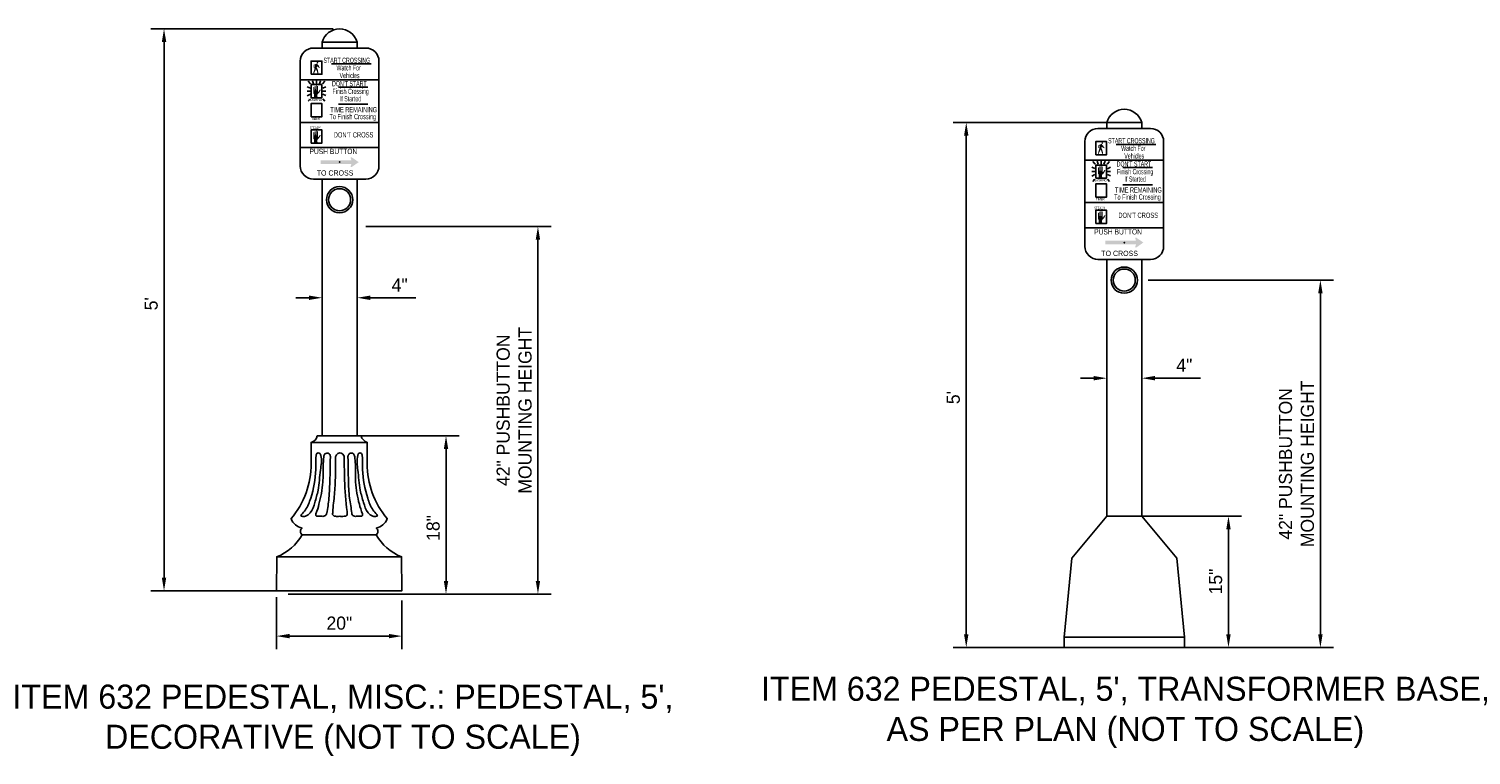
# Model space of a CAD drawing. Header units: feet. Extents: x -163 to 269, y -140 to 167.
# Tile 7 of 7: x 255 to 269, y 25 to 32. Entities that reach past the tile are written whole.
import ezdxf
from ezdxf.enums import TextEntityAlignment as Align

# ---------------------------------------------------------------- set-up
doc = ezdxf.new("R2010")
doc.units = ezdxf.units.FT
doc.header["$MEASUREMENT"] = 0
for name, color, linetype in [('SH_Data', 7, 'Continuous'), ('SHEET', 7, 'Continuous'), ('text', 9, 'Continuous')]:
    doc.layers.add(name, color=color, linetype=linetype)
doc.styles.add('OL100', font='arial.ttf', dxfattribs={"height": 0.1})
doc.styles.get("Standard").update_dxf_attribs({"font": 'arial.ttf'})
doc.styles.add('Style-ISO_FONTLEFT', font='ISO_FONTLEFT.shx')
doc.dimstyles.new('COEC', dxfattribs={"dimscale": 13.9, "dimtxt": 0.18, "dimasz": 0.18, "dimexe": 0.18, "dimexo": 0.0625, "dimgap": 0.09, "dimtad": 1, "dimzin": 0, "dimdsep": 46, "dimtxsty": 'Standard', "dimcen": 0.09, "dimclrd": 256, "dimclre": 256, "dimclrt": 256, "dimaunit": 1, "dimadec": 4, "dimazin": 0, "dimtfac": 1, "dimtofl": 0, "dimtmove": 0, "dimatfit": 3, "dimfxl": 1, "dimtolj": 1, "dimtzin": 0, "dimlwd": -1, "dimlwe": -1, "dimarcsym": 0})

# ---------------------------------------------------------------- blocks, each defined once
blk = doc.blocks.new('*D957')
at = {"layer": 'Defpoints', "color": 0, "transparency": 16777216}
for p in [(258.333, 32.128), (256.662, 26.775), (258.329, 26.775)]:
    blk.add_point(p, dxfattribs=at)
at = {"layer": 'SH_Data', "transparency": 16777216}
for p, q in [((258.271, 32.128), (256.537, 32.128)), ((256.662, 32.003), (256.662, 26.9)), ((258.267, 26.775), (256.537, 26.775))]:
    blk.add_line(p, q, dxfattribs=at)
for points in [[(256.641, 32.003), (256.683, 32.003), (256.662, 32.128)], [(256.641, 26.9), (256.683, 26.9), (256.662, 26.775)]]:
    blk.add_solid(points, dxfattribs=at)
at = {"layer": 'SH_Data', "transparency": 16777216, "insert": (256.54, 29.509), "char_height": 0.125, "attachment_point": 5, "rotation": 90}
blk.add_mtext("\\A1;{\\Ffont31|c0;5'}", dxfattribs=at)
blk = doc.blocks.new('*D958')
at = {"layer": 'Defpoints', "color": 0, "transparency": 16777216}
for p in [(258.521, 30.244), (258.927, 26.744), (260.221, 26.744)]:
    blk.add_point(p, dxfattribs=at)
at = {"layer": 'SH_Data', "transparency": 16777216}
for p, q in [((258.583, 30.244), (260.346, 30.244)), ((260.221, 30.119), (260.221, 26.869)), ((258.99, 26.744), (260.346, 26.744))]:
    blk.add_line(p, q, dxfattribs=at)
for points in [[(260.2, 30.119), (260.242, 30.119), (260.221, 30.244)], [(260.2, 26.869), (260.242, 26.869), (260.221, 26.744)]]:
    blk.add_solid(points, dxfattribs=at)
at = {"layer": 'SH_Data', "transparency": 16777216, "insert": (259.995, 28.494), "char_height": 0.125, "width": 2.07342, "attachment_point": 5, "rotation": 90}
blk.add_mtext('\\A1;{\\Ffont31|c0;42" PUSHBUTTON MOUNTING HEIGHT}', dxfattribs=at)
blk = doc.blocks.new('*D959')
at = {"layer": 'Defpoints', "color": 0, "transparency": 16777216}
for p in [(258.5, 29.566), (258.167, 29.357), (258.5, 29.357)]:
    blk.add_point(p, dxfattribs=at)
at = {"layer": 'SH_Data', "transparency": 16777216}
for p, q in [((258.167, 29.419), (258.167, 29.691)), ((258.5, 29.419), (258.5, 29.691)), ((258.042, 29.566), (257.917, 29.566)), ((258.625, 29.566), (259.06, 29.566))]:
    blk.add_line(p, q, dxfattribs=at)
for points in [[(258.042, 29.587), (258.042, 29.545), (258.167, 29.566)], [(258.625, 29.587), (258.625, 29.545), (258.5, 29.566)]]:
    blk.add_solid(points, dxfattribs=at)
at = {"layer": 'SH_Data', "transparency": 16777216, "insert": (258.905, 29.688), "char_height": 0.125, "attachment_point": 5}
blk.add_mtext('\\A1;{\\Ffont31|c0;4"}', dxfattribs=at)
blk = doc.blocks.new('*D960')
at = {"layer": 'Defpoints', "color": 0, "transparency": 16777216}
for p in [(258.188, 28.25), (257.781, 26.744), (259.346, 26.744)]:
    blk.add_point(p, dxfattribs=at)
at = {"layer": 'SH_Data', "transparency": 16777216}
for p, q in [((258.25, 28.25), (259.471, 28.25)), ((259.346, 28.125), (259.346, 26.869)), ((257.844, 26.744), (259.471, 26.744))]:
    blk.add_line(p, q, dxfattribs=at)
for points in [[(259.325, 28.125), (259.367, 28.125), (259.346, 28.25)], [(259.325, 26.869), (259.367, 26.869), (259.346, 26.744)]]:
    blk.add_solid(points, dxfattribs=at)
at = {"layer": 'SH_Data', "transparency": 16777216, "insert": (259.224, 27.373), "char_height": 0.125, "attachment_point": 5, "rotation": 90}
blk.add_mtext('\\A1;{\\Ffont31|c0;18"}', dxfattribs=at)
blk = doc.blocks.new('*D961')
at = {"layer": 'Defpoints', "color": 0, "transparency": 16777216}
for p in [(257.732, 26.775), (258.927, 26.744), (257.732, 26.343)]:
    blk.add_point(p, dxfattribs=at)
at = {"layer": 'SH_Data', "transparency": 16777216}
for p, q in [((257.732, 26.713), (257.732, 26.218)), ((258.927, 26.682), (258.927, 26.218)), ((258.802, 26.343), (257.857, 26.343))]:
    blk.add_line(p, q, dxfattribs=at)
for points in [[(257.857, 26.364), (257.857, 26.322), (257.732, 26.343)], [(258.802, 26.364), (258.802, 26.322), (258.927, 26.343)]]:
    blk.add_solid(points, dxfattribs=at)
at = {"layer": 'SH_Data', "transparency": 16777216, "insert": (258.331, 26.466), "char_height": 0.125, "attachment_point": 5}
blk.add_mtext('\\A1;{\\Ffont31|c0;20"}', dxfattribs=at)
blk = doc.blocks.new('*D962')
at = {"layer": 'Defpoints', "color": 0, "transparency": 16777216}
for p in [(265.969, 31.234), (264.298, 26.234), (266.375, 26.234)]:
    blk.add_point(p, dxfattribs=at)
at = {"layer": 'SHEET', "transparency": 16777216}
for p, q in [((265.906, 31.234), (264.173, 31.234)), ((264.298, 31.109), (264.298, 26.359)), ((266.313, 26.234), (264.173, 26.234))]:
    blk.add_line(p, q, dxfattribs=at)
for points in [[(264.277, 31.109), (264.319, 31.109), (264.298, 31.234)], [(264.277, 26.359), (264.319, 26.359), (264.298, 26.234)]]:
    blk.add_solid(points, dxfattribs=at)
at = {"layer": 'SHEET', "transparency": 16777216, "insert": (264.175, 28.615), "char_height": 0.125, "attachment_point": 5, "rotation": 90}
blk.add_mtext("\\A1;{\\Ffont31|c0;5'}", dxfattribs=at)
blk = doc.blocks.new('*D963')
at = {"layer": 'Defpoints', "color": 0, "transparency": 16777216}
for p in [(265.969, 29.734), (266.375, 26.234), (267.669, 26.234)]:
    blk.add_point(p, dxfattribs=at)
at = {"layer": 'SHEET', "transparency": 16777216}
for p, q in [((266.031, 29.734), (267.794, 29.734)), ((267.669, 29.609), (267.669, 26.359)), ((266.438, 26.234), (267.794, 26.234))]:
    blk.add_line(p, q, dxfattribs=at)
for points in [[(267.648, 29.609), (267.69, 29.609), (267.669, 29.734)], [(267.648, 26.359), (267.69, 26.359), (267.669, 26.234)]]:
    blk.add_solid(points, dxfattribs=at)
at = {"layer": 'SHEET', "transparency": 16777216, "insert": (267.442, 27.984), "char_height": 0.125, "width": 2.07342, "attachment_point": 5, "rotation": 90}
blk.add_mtext('\\A1;{\\Ffont31|c0;42" PUSHBUTTON MOUNTING HEIGHT}', dxfattribs=at)
blk = doc.blocks.new('*D964')
at = {"layer": 'Defpoints', "color": 0, "transparency": 16777216}
for p in [(265.969, 28.8), (265.636, 28.591), (265.969, 28.591)]:
    blk.add_point(p, dxfattribs=at)
at = {"layer": 'SHEET', "transparency": 16777216}
for p, q in [((265.636, 28.653), (265.636, 28.925)), ((265.969, 28.653), (265.969, 28.925)), ((265.511, 28.8), (265.386, 28.8)), ((266.094, 28.8), (266.529, 28.8))]:
    blk.add_line(p, q, dxfattribs=at)
for points in [[(265.511, 28.821), (265.511, 28.779), (265.636, 28.8)], [(266.094, 28.821), (266.094, 28.779), (265.969, 28.8)]]:
    blk.add_solid(points, dxfattribs=at)
at = {"layer": 'SHEET', "transparency": 16777216, "insert": (266.374, 28.923), "char_height": 0.125, "attachment_point": 5}
blk.add_mtext('\\A1;{\\Ffont31|c0;4"}', dxfattribs=at)
blk = doc.blocks.new('*D965')
at = {"layer": 'Defpoints', "color": 0, "transparency": 16777216}
for p in [(265.636, 27.484), (265.229, 26.234), (266.794, 26.234)]:
    blk.add_point(p, dxfattribs=at)
at = {"layer": 'SHEET', "transparency": 16777216}
for p, q in [((265.698, 27.484), (266.919, 27.484)), ((266.794, 27.359), (266.794, 26.359)), ((265.292, 26.234), (266.919, 26.234))]:
    blk.add_line(p, q, dxfattribs=at)
for points in [[(266.773, 27.359), (266.815, 27.359), (266.794, 27.484)], [(266.773, 26.359), (266.815, 26.359), (266.794, 26.234)]]:
    blk.add_solid(points, dxfattribs=at)
at = {"layer": 'SHEET', "transparency": 16777216, "insert": (266.672, 26.863), "char_height": 0.125, "attachment_point": 5, "rotation": 90}
blk.add_mtext('\\A1;{\\Ffont31|c0;15"}', dxfattribs=at)

msp = doc.modelspace()

# ---------------------------------------------------------------- hatches: boundary and pattern name
at = {"layer": 'SH_Data'}
h = msp.add_hatch(color=256, dxfattribs=at)
edge = h.paths.add_edge_path()
edge.add_spline(control_points=[(258.119, 31.796), (258.119, 31.796), (258.117, 31.796), (258.115, 31.796), (258.114, 31.796), (258.112, 31.796), (258.108, 31.794), (258.095, 31.788), (258.087, 31.785)], knot_values=[0, 0, 0, 0, 0.002306, 0.161022, 0.181588, 0.199302, 0.210765, 1, 1, 1, 1], degree=3, periodic=0)
edge.add_line((258.087, 31.785), (258.085, 31.758))
edge.add_line((258.085, 31.758), (258.091, 31.759))
edge.add_line((258.091, 31.759), (258.094, 31.781))
edge.add_line((258.094, 31.781), (258.101, 31.781))
edge.add_line((258.101, 31.781), (258.097, 31.769))
edge.add_line((258.097, 31.769), (258.101, 31.781))
edge.add_spline(control_points=[(258.101, 31.781), (258.099, 31.777), (258.098, 31.773), (258.096, 31.767), (258.095, 31.763), (258.095, 31.758), (258.096, 31.756), (258.097, 31.755)], knot_values=[0, 0, 0, 0, 0.482725, 0.514439, 0.744863, 0.89262, 1, 1, 1, 1], degree=3, periodic=0)
edge.add_line((258.097, 31.755), (258.097, 31.754))
edge.add_line((258.097, 31.754), (258.082, 31.707))
edge.add_line((258.082, 31.707), (258.089, 31.701))
edge.add_line((258.089, 31.701), (258.107, 31.741))
edge.add_line((258.107, 31.741), (258.114, 31.733))
edge.add_line((258.114, 31.733), (258.123, 31.702))
edge.add_line((258.123, 31.702), (258.132, 31.706))
edge.add_line((258.132, 31.706), (258.125, 31.74))
edge.add_line((258.125, 31.74), (258.119, 31.751))
edge.add_line((258.119, 31.751), (258.115, 31.76))
edge.add_line((258.115, 31.76), (258.121, 31.772))
edge.add_line((258.121, 31.772), (258.125, 31.764))
edge.add_line((258.125, 31.764), (258.143, 31.756))
edge.add_line((258.143, 31.756), (258.146, 31.761))
edge.add_line((258.146, 31.761), (258.128, 31.775))
edge.add_spline(control_points=[(258.128, 31.775), (258.128, 31.78), (258.125, 31.786), (258.123, 31.792), (258.12, 31.795), (258.119, 31.796)], knot_values=[0, 0, 0, 0, 0.421928, 0.804728, 1, 1, 1, 1], degree=3, periodic=0)
h = msp.add_hatch(color=256, dxfattribs=at)
edge = h.paths.add_edge_path()
edge.add_arc((258.123, 31.805), 0.00775, 0, 360)
for points in [[(258.125, 31.479), (258.088, 31.479), (258.088, 31.479, 0.172931), (258.09, 31.484), (258.09, 31.483), (258.09, 31.502, 0.189762), (258.086, 31.51, -0.265559), (258.083, 31.517), (258.083, 31.517), (258.084, 31.572), (258.084, 31.572, -0.736433), (258.091, 31.572), (258.091, 31.572), (258.092, 31.543), (258.095, 31.543), (258.096, 31.581), (258.096, 31.581, -0.873521), (258.103, 31.582), (258.103, 31.581), (258.104, 31.543), (258.106, 31.543), (258.107, 31.587), (258.107, 31.587, -0.780961), (258.115, 31.587), (258.115, 31.587), (258.116, 31.543), (258.118, 31.543), (258.119, 31.581), (258.119, 31.581, -0.910384), (258.126, 31.582), (258.126, 31.582), (258.128, 31.53), (258.128, 31.53, 0.649658), (258.132, 31.53), (258.133, 31.53), (258.142, 31.544), (258.141, 31.544, -0.281507), (258.15, 31.548, -0.062843), (258.154, 31.548), (258.154, 31.548), (258.147, 31.533), (258.141, 31.523), (258.141, 31.523, -0.10372), (258.132, 31.512, 0.200734), (258.122, 31.5), (258.122, 31.5), (258.122, 31.485), (258.122, 31.485, 0.195021), (258.125, 31.479)], [(258.125, 31.048), (258.088, 31.048), (258.088, 31.048, 0.172931), (258.09, 31.052), (258.09, 31.052), (258.09, 31.071, 0.189762), (258.086, 31.078, -0.265559), (258.083, 31.086), (258.083, 31.086), (258.084, 31.141), (258.084, 31.141, -0.736433), (258.091, 31.141), (258.091, 31.141), (258.092, 31.112), (258.095, 31.112), (258.096, 31.15), (258.096, 31.15, -0.873521), (258.103, 31.15), (258.103, 31.15), (258.104, 31.112), (258.106, 31.112), (258.107, 31.156), (258.107, 31.156, -0.780961), (258.115, 31.156), (258.115, 31.156), (258.116, 31.112), (258.118, 31.112), (258.119, 31.15), (258.119, 31.15, -0.910384), (258.126, 31.151), (258.126, 31.15), (258.128, 31.099), (258.128, 31.099, 0.649658), (258.132, 31.099), (258.133, 31.099), (258.142, 31.113), (258.141, 31.113, -0.281507), (258.15, 31.117, -0.062843), (258.154, 31.117), (258.154, 31.116), (258.147, 31.102), (258.141, 31.092), (258.141, 31.092, -0.10372), (258.132, 31.081, 0.200734), (258.122, 31.069), (258.122, 31.069), (258.122, 31.053), (258.122, 31.054, 0.195021), (258.125, 31.048)]]:
    msp.add_hatch(color=256, dxfattribs=at).paths.add_polyline_path(points, is_closed=False)
msp.add_hatch(color=256, dxfattribs=at).paths.add_polyline_path([(258.445, 30.875), (258.152, 30.875), (258.152, 30.84), (258.445, 30.84), (258.445, 30.84), (258.438, 30.819, 0.718024), (258.448, 30.811), (258.515, 30.858), (258.448, 30.904, 0.718024), (258.438, 30.896), (258.445, 30.875)])
at = {"layer": 'SHEET'}
h = msp.add_hatch(color=256, dxfattribs=at)
edge = h.paths.add_edge_path()
edge.add_spline(control_points=[(265.588, 31.03), (265.588, 31.03), (265.586, 31.03), (265.584, 31.03), (265.582, 31.03), (265.581, 31.03), (265.577, 31.028), (265.564, 31.022), (265.556, 31.019)], knot_values=[0, 0, 0, 0, 0.002306, 0.161022, 0.181588, 0.199302, 0.210765, 1, 1, 1, 1], degree=3, periodic=0)
edge.add_line((265.556, 31.019), (265.554, 30.993))
edge.add_line((265.554, 30.993), (265.56, 30.993))
edge.add_line((265.56, 30.993), (265.563, 31.015))
edge.add_line((265.563, 31.015), (265.569, 31.016))
edge.add_line((265.569, 31.016), (265.565, 31.003))
edge.add_line((265.565, 31.003), (265.569, 31.016))
edge.add_spline(control_points=[(265.569, 31.016), (265.568, 31.011), (265.567, 31.007), (265.565, 31.001), (265.564, 30.997), (265.563, 30.993), (265.565, 30.99), (265.565, 30.989)], knot_values=[0, 0, 0, 0, 0.482725, 0.514439, 0.744863, 0.89262, 1, 1, 1, 1], degree=3, periodic=0)
edge.add_line((265.565, 30.989), (265.566, 30.988))
edge.add_line((265.566, 30.988), (265.551, 30.941))
edge.add_line((265.551, 30.941), (265.558, 30.935))
edge.add_line((265.558, 30.935), (265.576, 30.976))
edge.add_line((265.576, 30.976), (265.583, 30.967))
edge.add_line((265.583, 30.967), (265.592, 30.936))
edge.add_line((265.592, 30.936), (265.601, 30.941))
edge.add_line((265.601, 30.941), (265.593, 30.974))
edge.add_line((265.593, 30.974), (265.588, 30.986))
edge.add_line((265.588, 30.986), (265.584, 30.994))
edge.add_line((265.584, 30.994), (265.59, 31.006))
edge.add_line((265.59, 31.006), (265.594, 30.999))
edge.add_line((265.594, 30.999), (265.611, 30.99))
edge.add_line((265.611, 30.99), (265.615, 30.995))
edge.add_line((265.615, 30.995), (265.597, 31.009))
edge.add_spline(control_points=[(265.597, 31.009), (265.597, 31.015), (265.594, 31.02), (265.592, 31.026), (265.589, 31.029), (265.588, 31.03)], knot_values=[0, 0, 0, 0, 0.421928, 0.804728, 1, 1, 1, 1], degree=3, periodic=0)
h = msp.add_hatch(color=256, dxfattribs=at)
edge = h.paths.add_edge_path()
edge.add_arc((265.592, 31.039), 0.00775, 0, 360)
for points in [[(265.594, 30.713), (265.557, 30.713), (265.557, 30.713, 0.172931), (265.559, 30.718), (265.559, 30.718), (265.559, 30.736, 0.189762), (265.555, 30.744, -0.265559), (265.551, 30.752), (265.552, 30.751), (265.553, 30.806), (265.553, 30.806, -0.736433), (265.56, 30.806), (265.56, 30.806), (265.561, 30.777), (265.564, 30.777), (265.565, 30.816), (265.565, 30.816, -0.873521), (265.572, 30.816), (265.572, 30.816), (265.572, 30.777), (265.575, 30.777), (265.576, 30.821), (265.576, 30.821, -0.780961), (265.584, 30.821), (265.584, 30.821), (265.585, 30.777), (265.587, 30.777), (265.588, 30.816), (265.588, 30.816, -0.910384), (265.595, 30.816), (265.595, 30.816), (265.597, 30.765), (265.597, 30.765, 0.649658), (265.601, 30.764), (265.601, 30.764), (265.61, 30.778), (265.61, 30.778, -0.281507), (265.618, 30.783, -0.062843), (265.623, 30.782), (265.623, 30.782), (265.616, 30.767), (265.61, 30.757), (265.61, 30.757, -0.10372), (265.601, 30.746, 0.200734), (265.591, 30.735), (265.591, 30.735), (265.591, 30.719), (265.591, 30.719, 0.195021), (265.594, 30.713)], [(265.594, 30.282), (265.557, 30.282), (265.557, 30.282, 0.172931), (265.559, 30.287), (265.559, 30.287), (265.559, 30.305, 0.189762), (265.555, 30.313, -0.265559), (265.551, 30.32), (265.552, 30.32), (265.553, 30.375), (265.553, 30.375, -0.736433), (265.56, 30.375), (265.56, 30.375), (265.561, 30.346), (265.564, 30.346), (265.565, 30.385), (265.565, 30.385, -0.873521), (265.572, 30.385), (265.572, 30.385), (265.572, 30.346), (265.575, 30.346), (265.576, 30.39), (265.576, 30.39, -0.780961), (265.584, 30.39), (265.584, 30.39), (265.585, 30.346), (265.587, 30.346), (265.588, 30.385), (265.588, 30.385, -0.910384), (265.595, 30.385), (265.595, 30.385), (265.597, 30.333), (265.597, 30.333, 0.649658), (265.601, 30.333), (265.601, 30.333), (265.61, 30.347), (265.61, 30.347, -0.281507), (265.618, 30.351, -0.062843), (265.623, 30.351), (265.623, 30.351), (265.616, 30.336), (265.61, 30.326), (265.61, 30.326, -0.10372), (265.601, 30.315, 0.200734), (265.591, 30.303), (265.591, 30.304), (265.591, 30.288), (265.591, 30.288, 0.195021), (265.594, 30.282)]]:
    msp.add_hatch(color=256, dxfattribs=at).paths.add_polyline_path(points, is_closed=False)
msp.add_hatch(color=256, dxfattribs=at).paths.add_polyline_path([(265.913, 30.109), (265.621, 30.109), (265.621, 30.074), (265.913, 30.074), (265.914, 30.074), (265.907, 30.053, 0.718024), (265.917, 30.045), (265.984, 30.092), (265.917, 30.138, 0.718024), (265.907, 30.131), (265.914, 30.109)])

# ---------------------------------------------------------------- linework, layer by layer
at = {"layer": 'SH_Data'}
for p, q in [((258.097, 31.755), (258.097, 31.754)), ((258.257, 31.793), (258.633, 31.793)), ((257.959, 31.643), (258.708, 31.643)), ((258.034, 31.63), (258.056, 31.604)), ((258.074, 31.633), (258.086, 31.604)), ((258.114, 31.604), (258.114, 31.633)), ((258.141, 31.604), (258.152, 31.633)), ((258.193, 31.63), (258.171, 31.604)), ((258.055, 31.562), (258.025, 31.575)), ((258.055, 31.534), (258.025, 31.534)), ((258.055, 31.505), (258.025, 31.49)), ((258.055, 31.462), (258.034, 31.438)), ((258.173, 31.561), (258.202, 31.575)), ((258.202, 31.534), (258.173, 31.534)), ((258.173, 31.506), (258.202, 31.492)), ((258.173, 31.462), (258.193, 31.438)), ((258.322, 31.571), (258.602, 31.571)), ((258.322, 31.409), (258.602, 31.409)), ((257.959, 31.237), (258.708, 31.237)), ((257.959, 30.998), (258.708, 30.998))]:
    msp.add_line(p, q, dxfattribs=at)
at = {"layer": 'SH_Data', "flags": 128}
msp.add_lwpolyline([(258.167, 32, -0.765999), (258.5, 32)], format="xyb", dxfattribs=at)
for points in [[(258.167, 32), (258.167, 31.945)], [(258.167, 32), (258.5, 32)], [(258.5, 32), (258.5, 31.945)], [(258.167, 30.696), (258.167, 28.25)], [(258.5, 30.696), (258.5, 28.25)]]:
    msp.add_lwpolyline(points, dxfattribs=at)
msp.add_lwpolyline([(258.084, 31.945), (258.583, 31.945, -0.414214), (258.708, 31.82), (258.708, 30.821, -0.414214), (258.583, 30.696), (258.084, 30.696, -0.414214), (257.959, 30.821), (257.959, 31.82, -0.414214), (258.084, 31.945)], format="xyb", close=True, dxfattribs=at)
for points in [[(258.062, 31.695), (258.165, 31.695), (258.165, 31.82), (258.062, 31.82), (258.062, 31.695)], [(258.062, 31.471), (258.165, 31.471), (258.165, 31.596), (258.062, 31.596), (258.062, 31.471)], [(258.062, 31.291), (258.165, 31.291), (258.165, 31.415), (258.062, 31.415), (258.062, 31.291)], [(258.062, 31.04), (258.165, 31.04), (258.165, 31.165), (258.062, 31.165), (258.062, 31.04)]]:
    msp.add_lwpolyline(points, close=True, dxfattribs=at)
at = {"layer": 'SH_Data'}
msp.add_lwpolyline([(257.732, 26.775), (257.735, 27.099, 0.177102), (257.976, 27.309, -0.508651), (257.976, 27.371, -0.251433), (257.871, 27.462, 0.175717), (258.064, 27.987), (258.061, 28.188, 0.263565), (258.121, 28.25), (258.538, 28.25, 0.263565), (258.597, 28.188), (258.594, 27.987, 0.175717), (258.787, 27.462, -0.251433), (258.682, 27.371, -0.508651), (258.682, 27.309, 0.177102), (258.923, 27.099), (258.926, 26.775)], format="xyb", close=True, dxfattribs=at)
for points in [[(258.061, 28.188), (258.597, 28.188)], [(257.976, 27.309), (258.682, 27.309)], [(257.735, 27.099), (258.923, 27.099)]]:
    msp.add_lwpolyline(points, dxfattribs=at)
for radius in [0.125, 0.105]:
    msp.add_circle((258.333, 30.5), radius, dxfattribs=at)
for points in [[(257.972, 27.5), (257.965, 27.489), (257.975, 27.484), (258.008, 27.486), (258.054, 27.518), (258.097, 27.615), (258.128, 27.732), (258.151, 27.925), (258.153, 28.065), (258.139, 28.087), (258.122, 28.087), (258.11, 28.061), (258.108, 28.001), (258.107, 27.931), (258.058, 27.656), (258.008, 27.546), (257.972, 27.5)], [(258.182, 28.052), (258.194, 28.078), (258.212, 28.087), (258.235, 28.079), (258.245, 28.053), (258.245, 28.04), (258.244, 27.984), (258.241, 27.837), (258.231, 27.656), (258.21, 27.514), (258.208, 27.507), (258.183, 27.485), (258.165, 27.484), (258.12, 27.485), (258.114, 27.486), (258.11, 27.49), (258.106, 27.495), (258.108, 27.507), (258.137, 27.6), (258.174, 27.81), (258.176, 27.961), (258.182, 28.052)], [(258.295, 28.031), (258.295, 28.05), (258.3, 28.064), (258.309, 28.076), (258.325, 28.086), (258.348, 28.086), (258.363, 28.077), (258.377, 28.056), (258.378, 28.043), (258.378, 27.959), (258.38, 27.83), (258.404, 27.53), (258.406, 27.51), (258.404, 27.496), (258.375, 27.484), (258.334, 27.484), (258.293, 27.484), (258.28, 27.487), (258.271, 27.495), (258.267, 27.502), (258.267, 27.507), (258.269, 27.547), (258.278, 27.632), (258.291, 27.795), (258.295, 28.031)], [(258.477, 28.052), (258.465, 28.078), (258.446, 28.087), (258.424, 28.079), (258.413, 28.053), (258.413, 28.04), (258.414, 27.984), (258.417, 27.837), (258.428, 27.656), (258.449, 27.514), (258.45, 27.507), (258.475, 27.485), (258.493, 27.484), (258.538, 27.485), (258.544, 27.486), (258.549, 27.49), (258.552, 27.495), (258.55, 27.507), (258.521, 27.6), (258.485, 27.81), (258.483, 27.98), (258.477, 28.052)], [(258.686, 27.5), (258.693, 27.489), (258.684, 27.484), (258.65, 27.486), (258.604, 27.518), (258.561, 27.615), (258.53, 27.732), (258.507, 27.925), (258.506, 28.065), (258.519, 28.087), (258.536, 28.087), (258.548, 28.061), (258.55, 28.001), (258.551, 27.931), (258.601, 27.656), (258.65, 27.546), (258.686, 27.5)]]:
    msp.add_spline(points, degree=3, dxfattribs=at)
for p in [(258.128, 31.775), (258.333, 30.858)]:
    msp.add_point(p, dxfattribs=at)
at = {"layer": 'SHEET'}
for p, q in [((265.726, 31.027), (266.102, 31.027)), ((265.565, 30.989), (265.566, 30.988)), ((265.428, 30.877), (266.177, 30.877)), ((265.523, 30.796), (265.494, 30.81)), ((265.523, 30.768), (265.494, 30.768)), ((265.503, 30.864), (265.525, 30.838)), ((265.543, 30.868), (265.554, 30.838)), ((265.582, 30.838), (265.582, 30.868)), ((265.609, 30.838), (265.621, 30.868)), ((265.662, 30.864), (265.64, 30.838)), ((265.642, 30.795), (265.671, 30.809)), ((265.671, 30.768), (265.642, 30.768)), ((265.79, 30.806), (266.071, 30.806)), ((265.523, 30.739), (265.494, 30.724)), ((265.523, 30.697), (265.503, 30.672)), ((265.642, 30.74), (265.671, 30.726)), ((265.642, 30.697), (265.662, 30.672)), ((265.79, 30.643), (266.071, 30.643)), ((265.428, 30.472), (266.177, 30.472)), ((265.428, 30.232), (266.177, 30.232))]:
    msp.add_line(p, q, dxfattribs=at)
at = {"layer": 'SHEET', "flags": 128}
msp.add_lwpolyline([(265.636, 31.234, -0.765999), (265.969, 31.234)], format="xyb", dxfattribs=at)
msp.add_lwpolyline([(265.552, 31.179), (266.052, 31.179, -0.414214), (266.177, 31.054), (266.177, 30.055, -0.414214), (266.052, 29.931), (265.552, 29.931, -0.414214), (265.428, 30.055), (265.428, 31.054, -0.414214), (265.552, 31.179)], format="xyb", close=True, dxfattribs=at)
for points in [[(265.636, 31.234), (265.636, 31.179)], [(265.636, 31.234), (265.969, 31.234)], [(265.969, 31.234), (265.969, 31.179)], [(265.636, 29.931), (265.636, 27.484)], [(265.969, 29.931), (265.969, 27.484)], [(266.375, 26.234), (266.375, 26.334), (266.302, 27.084), (265.969, 27.484), (265.636, 27.484), (265.302, 27.084), (265.229, 26.334), (265.229, 26.234), (266.375, 26.234)], [(265.229, 26.334), (266.375, 26.334)]]:
    msp.add_lwpolyline(points, dxfattribs=at)
for points in [[(265.531, 30.929), (265.634, 30.929), (265.634, 31.054), (265.531, 31.054), (265.531, 30.929)], [(265.531, 30.706), (265.634, 30.706), (265.634, 30.83), (265.531, 30.83), (265.531, 30.706)], [(265.531, 30.525), (265.634, 30.525), (265.634, 30.65), (265.531, 30.65), (265.531, 30.525)], [(265.531, 30.274), (265.634, 30.274), (265.634, 30.399), (265.531, 30.399), (265.531, 30.274)]]:
    msp.add_lwpolyline(points, close=True, dxfattribs=at)
at = {"layer": 'SHEET'}
for radius in [0.125, 0.105]:
    msp.add_circle((265.802, 29.734), radius, dxfattribs=at)
for p in [(265.597, 31.009), (265.802, 30.092)]:
    msp.add_point(p, dxfattribs=at)

# ---------------------------------------------------------------- texts
at = {"layer": 'SH_Data', "style": 'Style-ISO_FONTLEFT'}
for s, height, width, p in [('START CROSSING', 0.04994, 0.6, (258.402, 31.828)), ('Watch For', 0.0499, 0.6, (258.419, 31.756)), ("DON'T START", 0.04994, 0.6, (258.426, 31.606)), ('Vehicles', 0.0499, 0.6, (258.428, 31.683)), ('FLASHING', 0.0233, 0.66786, (258.101, 31.452)), ('Finish Crossing', 0.04994, 0.6, (258.438, 31.533)), ('If Started', 0.0499, 0.6, (258.437, 31.462)), ('STEADY', 0.0233, 0.66786, (258.1, 31.186)), ('TIMER', 0.0233, 0.66786, (258.105, 31.271)), ('PUSH BUTTON', 0.04994, 0.76, (258.274, 30.96)), ('TO CROSS', 0.0499, 0.8, (258.29, 30.755))]:
    msp.add_text(s, height=height, dxfattribs=dict(at, width=width)).set_placement(p, align=Align.MIDDLE_CENTER)
for s, width, p in [('To Finish Crossing', 0.64, (258.236, 31.292)), ('TIME REMAINING', 0.64, (258.245, 31.358)), ("DON'T CROSS", 0.66, (258.277, 31.118))]:
    msp.add_text(s, height=0.04994, dxfattribs=dict(at, width=width)).set_placement(p, align=Align.MIDDLE_LEFT)
at = {"layer": 'SH_Data', "insert": (258.365, 25.881), "char_height": 0.125, "attachment_point": 2}
msp.add_mtext_dynamic_manual_height_columns("{\\Ffont31|c0;\\H1.83333x;ITEM 632 PEDESTAL, MISC.: PEDESTAL, 5', DECORATIVE (NOT TO SCALE)}", width=6.95, gutter_width=0.8, heights=[18.108], dxfattribs=at)
at = {"layer": 'SHEET', "style": 'Style-ISO_FONTLEFT'}
for s, height, width, p in [('START CROSSING', 0.04994, 0.6, (265.871, 31.062)), ('Watch For', 0.0499, 0.6, (265.888, 30.99)), ('Vehicles', 0.0499, 0.6, (265.897, 30.917)), ('Finish Crossing', 0.04994, 0.6, (265.906, 30.767)), ("DON'T START", 0.04994, 0.6, (265.894, 30.841)), ('FLASHING', 0.0233, 0.66786, (265.57, 30.686)), ('If Started', 0.0499, 0.6, (265.906, 30.697)), ('TIMER', 0.0233, 0.66786, (265.574, 30.505)), ('STEADY', 0.0233, 0.66786, (265.568, 30.421)), ('PUSH BUTTON', 0.04994, 0.76, (265.743, 30.194)), ('TO CROSS', 0.0499, 0.8, (265.758, 29.989))]:
    msp.add_text(s, height=height, dxfattribs=dict(at, width=width)).set_placement(p, align=Align.MIDDLE_CENTER)
for s, width, p in [('TIME REMAINING', 0.64, (265.714, 30.593)), ('To Finish Crossing', 0.64, (265.705, 30.526)), ("DON'T CROSS", 0.66, (265.746, 30.352))]:
    msp.add_text(s, height=0.04994, dxfattribs=dict(at, width=width)).set_placement(p, align=Align.MIDDLE_LEFT)
at = {"layer": 'text', "insert": (265.813, 25.956), "char_height": 0.125, "attachment_point": 2, "style": 'OL100'}
msp.add_mtext_dynamic_manual_height_columns("{\\Ffont31|c0;\\H1.83333x;ITEM 632 PEDESTAL, 5', TRANSFORMER BASE, AS PER PLAN (NOT TO SCALE)}", width=6.95, gutter_width=0.8, heights=[18.108], dxfattribs=at)

# ---------------------------------------------------------------- dimensions: what is measured, and where the dimension line sits
at = {"layer": 'SH_Data'}
for base, p1, p2, text, picture, middle in [((256.662, 26.775), (258.333, 32.128), (258.329, 26.775), "{\\Ffont31|c0;5'}", '*D957', (256.662, 29.509)), ((260.221, 26.744), (258.521, 30.244), (258.927, 26.744), '{\\Ffont31|c0;42" PUSHBUTTON MOUNTING HEIGHT}', '*D958', (260.221, 28.494)), ((259.346, 26.744), (258.188, 28.25), (257.781, 26.744), '{\\Ffont31|c0;18"}', '*D960', (259.346, 27.373))]:
    dim = msp.add_linear_dim(base=base, p1=p1, p2=p2, angle=90, text=text, dimstyle='COEC', override={"dimscale": 1, "dimtxt": 0.125, "dimasz": 0.125, "dimexe": 0.125, "dimgap": 0.06, "dimaunit": 0}, dxfattribs=at)
    dim.commit()
    dim.dimension.update_dxf_attribs({"geometry": picture, "text_midpoint": middle, "dimtype": 160})
for base, p1, p2, text, picture, middle in [((258.5, 29.566), (258.167, 29.357), (258.5, 29.357), '{\\Ffont31|c0;4"}', '*D959', (258.905, 29.566)), ((257.732, 26.343), (258.927, 26.744), (257.732, 26.775), '{\\Ffont31|c0;20"}', '*D961', (258.331, 26.343))]:
    dim = msp.add_linear_dim(base=base, p1=p1, p2=p2, text=text, dimstyle='COEC', override={"dimscale": 1, "dimtxt": 0.125, "dimasz": 0.125, "dimexe": 0.125, "dimgap": 0.06, "dimaunit": 0}, dxfattribs=at)
    dim.commit()
    dim.dimension.update_dxf_attribs({"geometry": picture, "text_midpoint": middle, "dimtype": 160})
at = {"layer": 'SHEET'}
for base, p1, p2, text, picture, middle in [((264.298, 26.234), (265.969, 31.234), (266.375, 26.234), "{\\Ffont31|c0;5'}", '*D962', (264.298, 28.615)), ((267.669, 26.234), (265.969, 29.734), (266.375, 26.234), '{\\Ffont31|c0;42" PUSHBUTTON MOUNTING HEIGHT}', '*D963', (267.669, 27.984)), ((266.794, 26.234), (265.636, 27.484), (265.229, 26.234), '{\\Ffont31|c0;15"}', '*D965', (266.794, 26.863))]:
    dim = msp.add_linear_dim(base=base, p1=p1, p2=p2, angle=90, text=text, dimstyle='COEC', override={"dimscale": 1, "dimtxt": 0.125, "dimasz": 0.125, "dimexe": 0.125, "dimgap": 0.06, "dimaunit": 0}, dxfattribs=at)
    dim.commit()
    dim.dimension.update_dxf_attribs({"geometry": picture, "text_midpoint": middle, "dimtype": 160})
dim = msp.add_linear_dim(base=(265.969, 28.8), p1=(265.636, 28.591), p2=(265.969, 28.591), text='{\\Ffont31|c0;4"}', dimstyle='COEC', override={"dimscale": 1, "dimtxt": 0.125, "dimasz": 0.125, "dimexe": 0.125, "dimgap": 0.06, "dimaunit": 0}, dxfattribs=at)
dim.commit()
dim.dimension.update_dxf_attribs({"geometry": '*D964', "text_midpoint": (266.374, 28.8), "dimtype": 160})

doc.saveas('drawing.dxf')
